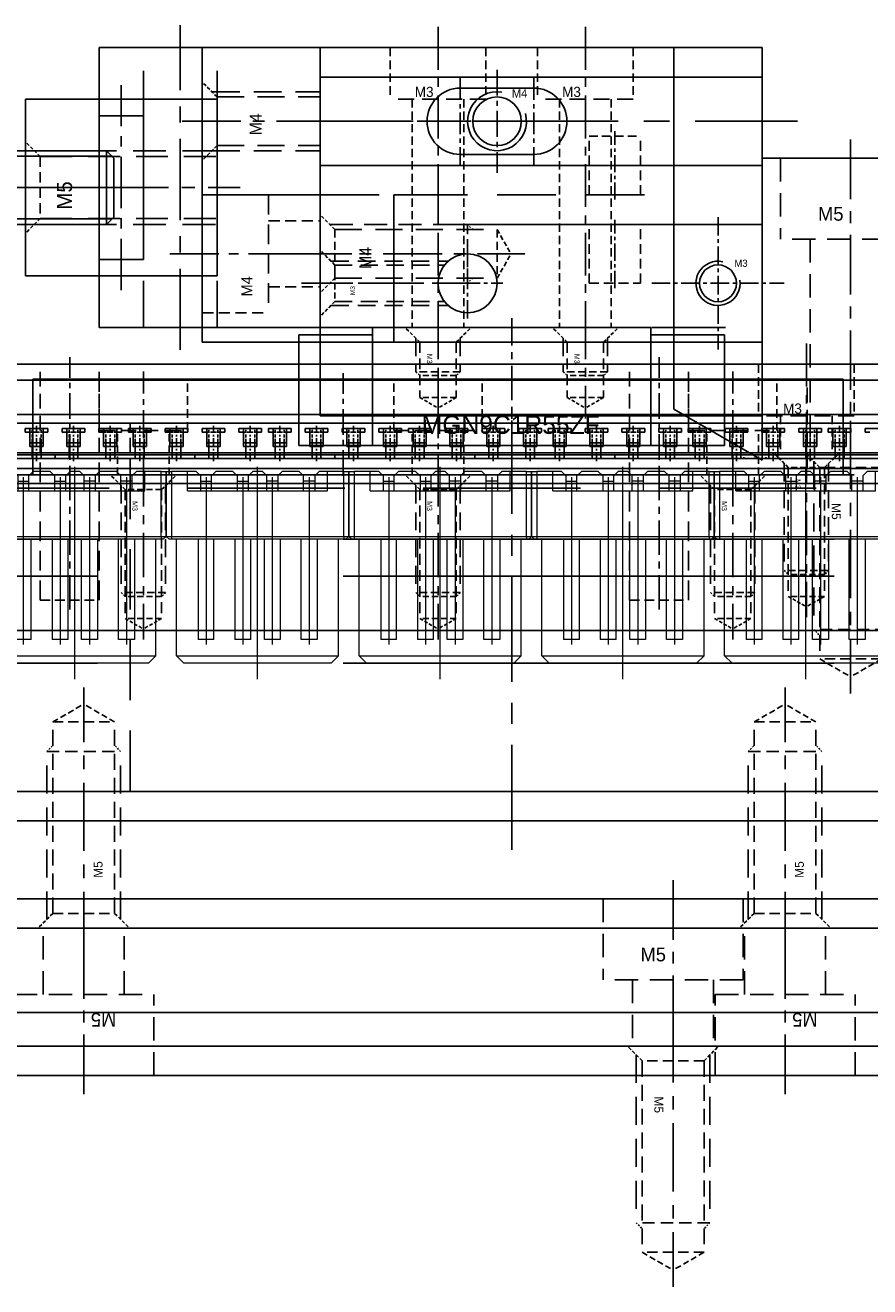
# Model space of a CAD drawing. Header units: millimetres. Extents: x -1657 to 8845, y -11980 to 3013.
# Tile 7 of 256: x 175 to 232, y -953 to -867. Entities that reach past the tile are written whole.
import ezdxf

# ---------------------------------------------------------------- set-up
doc = ezdxf.new("R2010")
doc.units = ezdxf.units.MM
doc.linetypes.add('CENTER', pattern=[2, 1.25, -0.25, 0.25, -0.25])
doc.linetypes.add('DASHED', pattern=[0.75, 0.5, -0.25])
for name, color, linetype in [('01', 6, 'Continuous'), ('图层1', 5, 'Continuous'), ('图层10', 192, 'Continuous'), ('图层14', 143, 'Continuous'), ('图层16', 81, 'Continuous'), ('图层19', 51, 'Continuous'), ('图层37', 21, 'Continuous'), ('图层4', 241, 'Continuous'), ('图层41', 110, 'Continuous'), ('图层42', 174, 'Continuous'), ('图层43', 223, 'Continuous'), ('图层44', 120, 'Continuous'), ('图层45', 74, 'Continuous'), ('图层47', 197, 'Continuous'), ('图层48', 244, 'Continuous'), ('图层5', 111, 'Continuous'), ('图层8', 201, 'Continuous'), ('错位', 252, 'Continuous'), ('错位线轨', 251, 'Continuous')]:
    doc.layers.add(name, color=color, linetype=linetype)

# ---------------------------------------------------------------- blocks, each defined once
blk = doc.blocks.new('90C6')
at = {"color": 1, "lineweight": 9, "ltscale": 0.03}
for p, q in [((-3.875, -13.445), (-3.875, 0.976)), ((-7.375, 0.266), (-7.375, -11.093)), ((-4.875, 0.266), (-4.875, -11.093)), ((-2.875, 0.266), (-2.875, -11.093)), ((-0.375, 0.266), (-0.375, -11.093))]:
    blk.add_line(p, q, dxfattribs=at)
at = {"color": 7, "linetype": 'Continuous', "lineweight": 15}
for p, q in [((-10.075, 0.65), (-9.725, 0.65)), ((-10.075, -3.75), (-10.075, 0.65)), ((-8.625, 0.65), (-9.725, 0.65)), ((-9.725, 0.65), (-9.725, -3.75)), ((-8.05, 0.65), (-8.625, 0.65)), ((-8.625, -0.65), (-8.625, 0.65)), ((-7.75, 0.35), (-8.05, 0.65)), ((-7.75, 0.35), (-7.75, -0.65)), ((-7.75, 0), (-7, 0)), ((-6.7, 0.65), (-7, 0.35)), ((-7, -0.65), (-7, 0.35)), ((-5.55, 0.65), (-6.7, 0.65)), ((-5.25, 0.35), (-5.55, 0.65)), ((-5.25, 0.35), (-5.25, -0.65)), ((-5.25, 0), (-4.5, 0)), ((-4.2, 0.65), (-4.5, 0.35)), ((-4.5, -0.65), (-4.5, 0.35)), ((-3.55, 0.65), (-4.2, 0.65)), ((-3.25, 0.35), (-3.55, 0.65)), ((-3.25, -0.65), (-3.25, 0.35)), ((-2.5, 0), (-3.25, 0)), ((-2.2, 0.65), (-2.5, 0.35)), ((-2.5, 0.35), (-2.5, -0.65)), ((-1.05, 0.65), (-2.2, 0.65)), ((-0.75, 0.35), (-1.05, 0.65)), ((-0.75, -0.65), (-0.75, 0.35)), ((0, 0), (-0.75, 0)), ((0.3, 0.65), (0, 0.35)), ((0, 0.35), (0, -0.65)), ((0.875, 0.65), (0.3, 0.65)), ((0.875, -0.65), (0.875, 0.65)), ((1.975, 0.65), (0.875, 0.65)), ((1.975, 0.65), (2.325, 0.65)), ((1.975, -3.75), (1.975, 0.65)), ((2.325, 0.65), (2.325, -3.75)), ((-8.625, -0.65), (0.875, -0.65)), ((-10.075, -3.75), (-9.875, -3.95)), ((-10.075, -3.75), (-9.725, -3.75)), ((-9.725, -3.95), (-9.875, -3.95)), ((-9.725, -3.75), (-9.725, -3.95)), ((-9.725, -3.75), (1.975, -3.75)), ((1.975, -3.95), (-9.725, -3.95)), ((-9.375, -11.85), (-9.375, -3.95)), ((-7.915, -3.95), (-7.915, -10.75)), ((-6.835, -10.75), (-6.835, -3.95)), ((-5.415, -3.95), (-5.415, -10.75)), ((-4.335, -10.75), (-4.335, -3.95)), ((-3.415, -10.75), (-3.415, -3.95)), ((-2.335, -3.95), (-2.335, -10.75)), ((-0.915, -10.75), (-0.915, -3.95)), ((0.165, -3.95), (0.165, -10.75)), ((1.625, -11.85), (1.625, -3.95)), ((1.975, -3.75), (1.975, -3.95)), ((1.975, -3.75), (2.325, -3.75)), ((2.125, -3.95), (1.975, -3.95)), ((2.325, -3.75), (2.125, -3.95)), ((-6.835, -10.75), (-7.915, -10.75)), ((-4.335, -10.75), (-5.415, -10.75)), ((-2.335, -10.75), (-3.415, -10.75)), ((0.165, -10.75), (-0.915, -10.75)), ((-8.875, -12.35), (-9.375, -11.85)), ((-9.375, -11.85), (1.625, -11.85)), ((1.125, -12.35), (1.625, -11.85)), ((1.125, -12.35), (-8.875, -12.35))]:
    blk.add_line(p, q, dxfattribs=at)
blk = doc.blocks.new('D3C3')
at = {"layer": '图层5', "color": 1, "linetype": 'CENTER', "ltscale": 3.238837}
blk.add_line((-2.75, -6.762), (-2.75, 6.107), dxfattribs=at)
at = {"layer": '图层5', "color": 4, "linetype": 'DASHED', "ltscale": 3.166667}
for p, q in [((-5.5, 0), (-5.5, 4.5)), ((0, 0), (0, 4.5)), ((-7.5, -5.5), (-7.5, 0)), ((-7.5, 0), (2, 0)), ((2, -5.5), (2, 0))]:
    blk.add_line(p, q, dxfattribs=at)
at = {"layer": '图层5', "ltscale": 3}
blk.add_text('M5', height=0.93, rotation=180, dxfattribs=at).set_placement((-0.539, -1.25))
blk = doc.blocks.new('5F')
at = {"color": 4, "linetype": 'DASHED', "ltscale": 0.471405}
for p, q in [((1, 2.1), (0, 3.1)), ((1, -2.1), (0, -3.1))]:
    blk.add_line(p, q, dxfattribs=at)
at = {"color": 4, "linetype": 'DASHED', "ltscale": 3.8}
for p, q in [((0.6, 2.5), (12, 2.5)), ((0.6, -2.5), (12, -2.5))]:
    blk.add_line(p, q, dxfattribs=at)
at = {"color": 4, "linetype": 'DASHED', "ltscale": 1.4}
for p, q in [((1, 2.1), (1, -2.1)), ((14, 2.1), (14, -2.1))]:
    blk.add_line(p, q, dxfattribs=at)
at = {"color": 4, "linetype": 'DASHED', "ltscale": 2.166667}
for p, q in [((1, 2.1), (14, 2.1)), ((1, -2.1), (14, -2.1))]:
    blk.add_line(p, q, dxfattribs=at)
at = {"color": 4, "linetype": 'DASHED', "ltscale": 0.188562}
for p, q in [((12, 2.5), (12.4, 2.1)), ((12, -2.5), (12.4, -2.1))]:
    blk.add_line(p, q, dxfattribs=at)
at = {"color": 4, "linetype": 'DASHED', "ltscale": 1.666667}
blk.add_line((12, 2.5), (12, -2.5), dxfattribs=at)
at = {"color": 4, "linetype": 'DASHED', "ltscale": 0.80829}
for p in [(14, 2.1), (14, -2.1)]:
    blk.add_line(p, (15.212, 0), dxfattribs=at)
at = {"color": 1, "linetype": 'CENTER', "ltscale": 3.699214}
blk.add_line((-2.156, 0), (16.34, 0), dxfattribs=at)
blk.add_text('M5', height=0.6063).set_placement((3.422, -1.275))
blk = doc.blocks.new('DA48')
at = {"layer": '图层5', "color": 1, "linetype": 'CENTER', "ltscale": 3.238837}
blk.add_line((2.75, 6.762), (2.75, -6.107), dxfattribs=at)
at = {"layer": '图层5', "color": 4, "linetype": 'DASHED', "ltscale": 3.166667}
for p, q in [((-2, 5.5), (-2, 0)), ((7.5, 5.5), (7.5, 0)), ((7.5, 0), (-2, 0)), ((0, 0), (0, -4.5)), ((5.5, 0), (5.5, -4.5))]:
    blk.add_line(p, q, dxfattribs=at)
at = {"layer": '图层5', "ltscale": 3}
blk.add_text('M5', height=0.93, dxfattribs=at).set_placement((0.539, 1.25))
blk = doc.blocks.new('127A4')
at = {"layer": '图层37', "color": 1, "linetype": 'CENTER', "ltscale": 2.329099}
blk.add_line((-3.25, 4.911), (-3.25, -4.116), dxfattribs=at)
at = {"layer": '图层37', "color": 4, "linetype": 'DASHED', "ltscale": 1.166667}
for p, q in [((-6.5, 3.5), (-6.5, 0)), ((0, 3.5), (0, 0))]:
    blk.add_line(p, q, dxfattribs=at)
at = {"layer": '图层37', "color": 4, "linetype": 'DASHED', "ltscale": 2.166667}
blk.add_line((0, 0), (-6.5, 0), dxfattribs=at)
at = {"layer": '图层37', "color": 4, "linetype": 'DASHED', "ltscale": 1.125}
for p, q in [((-5, 0), (-5, -2.5)), ((-1.5, 0), (-1.5, -2.5))]:
    blk.add_line(p, q, dxfattribs=at)
at = {"layer": '图层37', "linetype": 'DASHED', "ltscale": 3}
blk.add_text('M3', height=0.6863, dxfattribs=at).set_placement((-4.832, 0.154))
blk = doc.blocks.new('3F')
at = {"color": 4, "linetype": 'DASHED', "ltscale": 0.471405}
for p, q in [((1, 1.237), (0, 2.237)), ((1, -1.237), (0, -2.237))]:
    blk.add_line(p, q, dxfattribs=at)
at = {"color": 4, "linetype": 'DASHED', "ltscale": 2.420833}
for p, q in [((0.738, 1.5), (8, 1.5)), ((0.738, -1.5), (8, -1.5))]:
    blk.add_line(p, q, dxfattribs=at)
at = {"color": 4, "linetype": 'DASHED', "ltscale": 1.458333}
for p, q in [((1, 1.237), (9.75, 1.237)), ((1, -1.237), (9.75, -1.237))]:
    blk.add_line(p, q, dxfattribs=at)
at = {"color": 4, "linetype": 'DASHED', "ltscale": 0.825}
for p, q in [((1, 1.237), (1, -1.237)), ((8.262, 1.237), (8.262, -1.237)), ((9.75, 1.237), (9.75, -1.237))]:
    blk.add_line(p, q, dxfattribs=at)
at = {"color": 4, "linetype": 'DASHED', "ltscale": 0.123744}
for p, q in [((8, 1.5), (8.262, 1.237)), ((8, -1.5), (8.262, -1.237))]:
    blk.add_line(p, q, dxfattribs=at)
at = {"color": 4, "linetype": 'DASHED'}
blk.add_line((8, 1.5), (8, -1.5), dxfattribs=at)
at = {"color": 4, "linetype": 'DASHED', "ltscale": 0.476314}
for p in [(9.75, 1.237), (9.75, -1.237)]:
    blk.add_line(p, (10.464, 0), dxfattribs=at)
at = {"color": 1, "linetype": 'CENTER', "ltscale": 2.408031}
blk.add_line((-0.867, 0), (11.173, 0), dxfattribs=at)
at = {"linetype": 'DASHED'}
blk.add_text('M3', height=0.3465, dxfattribs=at).set_placement((1.789, -0.745))
blk = doc.blocks.new('10B61')
at = {"layer": '01', "ltscale": 0.625}
for p, q in [((-7, -0.25), (-7, 0)), ((-7, 0), (-5.46, 0)), ((-6.68, -1.225), (-6.68, 0)), ((-5.78, -1.225), (-5.78, 0)), ((-5.46, -0.25), (-5.46, 0)), ((-4.5, 0), (-2.96, 0)), ((-4.5, -0.25), (-4.5, 0)), ((-4.18, -1.225), (-4.18, 0)), ((-3.28, -1.225), (-3.28, 0)), ((-2.96, -0.25), (-2.96, 0)), ((-2.5, -0.25), (-2.5, 0)), ((-2.5, 0), (-0.96, 0)), ((-2.18, -1.225), (-2.18, 0)), ((-1.28, -1.225), (-1.28, 0)), ((-0.96, -0.25), (-0.96, 0)), ((0, 0), (1.54, 0)), ((0, -0.25), (0, 0)), ((0.32, -1.225), (0.32, 0)), ((1.22, -1.225), (1.22, 0)), ((1.54, -0.25), (1.54, 0)), ((-7, -0.25), (-6.68, -0.25)), ((-5.78, -0.25), (-5.46, -0.25)), ((-4.5, -0.25), (-4.18, -0.25)), ((-3.28, -0.25), (-2.96, -0.25)), ((-2.5, -0.25), (-2.18, -0.25)), ((-1.28, -0.25), (-0.96, -0.25)), ((0, -0.25), (0.32, -0.25)), ((1.22, -0.25), (1.54, -0.25)), ((-6.68, -0.975), (-5.78, -0.975)), ((-6.68, -1.225), (-5.78, -1.225)), ((-6.53, -2.05), (-6.53, -1.225)), ((-5.93, -2.05), (-5.93, -1.225)), ((-4.18, -0.975), (-3.28, -0.975)), ((-4.18, -1.225), (-3.28, -1.225)), ((-4.03, -2.05), (-4.03, -1.225)), ((-3.43, -2.05), (-3.43, -1.225)), ((-2.18, -0.975), (-1.28, -0.975)), ((-2.18, -1.225), (-1.28, -1.225)), ((-2.03, -2.05), (-2.03, -1.225)), ((-1.43, -2.05), (-1.43, -1.225)), ((0.32, -0.975), (1.22, -0.975)), ((0.32, -1.225), (1.22, -1.225)), ((0.47, -2.05), (0.47, -1.225)), ((1.07, -2.05), (1.07, -1.225)), ((-7.48, -1.8), (2.02, -1.8)), ((-7.48, -2.05), (-7.48, -1.8)), ((-7.48, -2.05), (2.02, -2.05)), ((2.02, -2.05), (2.02, -1.8))]:
    blk.add_line(p, q, dxfattribs=at)
at = {"layer": '01', "color": 4, "linetype": 'DASHED', "ltscale": 0.408298}
for p, q in [((-6.53, -1.225), (-6.53, 0)), ((-5.93, -1.225), (-5.93, 0)), ((-4.03, -1.225), (-4.03, 0)), ((-3.43, -1.225), (-3.43, 0)), ((-2.03, -1.225), (-2.03, 0)), ((-1.43, -1.225), (-1.43, 0)), ((0.47, -1.225), (0.47, 0)), ((1.07, -1.225), (1.07, 0))]:
    blk.add_line(p, q, dxfattribs=at)
at = {"layer": '01', "color": 1, "linetype": 'CENTER', "ltscale": 0.4756}
for p, q in [((-6.233, -2.214), (-6.233, 0.164)), ((-3.733, -2.214), (-3.733, 0.164)), ((-1.733, -2.214), (-1.733, 0.164)), ((0.767, -2.214), (0.767, 0.164))]:
    blk.add_line(p, q, dxfattribs=at)
at = {"layer": '01', "color": 4, "linetype": 'DASHED', "ltscale": 0.3}
for p, q in [((-6.68, -0.25), (-5.78, -0.25)), ((-4.18, -0.25), (-3.28, -0.25)), ((-2.18, -0.25), (-1.28, -0.25)), ((0.32, -0.25), (1.22, -0.25))]:
    blk.add_line(p, q, dxfattribs=at)
blk = doc.blocks.new('12989')
at = {"layer": '01', "ltscale": 0.625}
for p, q in [((-9.77, 2.05), (-8.23, 2.05)), ((-9.77, 1.8), (-9.77, 2.05)), ((-9.77, 1.8), (-9.45, 1.8)), ((-9.45, 0.825), (-9.45, 2.05)), ((-8.55, 0.825), (-8.55, 2.05)), ((-8.55, 1.8), (-8.23, 1.8)), ((-8.23, 1.8), (-8.23, 2.05)), ((-7.27, 1.8), (-7.27, 2.05)), ((-7.27, 2.05), (-5.73, 2.05)), ((-7.27, 1.8), (-6.95, 1.8)), ((-6.95, 0.825), (-6.95, 2.05)), ((-6.05, 0.825), (-6.05, 2.05)), ((-6.05, 1.8), (-5.73, 1.8)), ((-5.73, 1.8), (-5.73, 2.05)), ((-5.27, 2.05), (-3.73, 2.05)), ((-5.27, 1.8), (-5.27, 2.05)), ((-5.27, 1.8), (-4.95, 1.8)), ((-4.95, 0.825), (-4.95, 2.05)), ((-4.05, 0.825), (-4.05, 2.05)), ((-4.05, 1.8), (-3.73, 1.8)), ((-3.73, 1.8), (-3.73, 2.05)), ((-2.77, 1.8), (-2.77, 2.05)), ((-2.77, 2.05), (-1.23, 2.05)), ((-2.77, 1.8), (-2.45, 1.8)), ((-2.45, 0.825), (-2.45, 2.05)), ((-1.55, 0.825), (-1.55, 2.05)), ((-1.55, 1.8), (-1.23, 1.8)), ((-1.23, 1.8), (-1.23, 2.05)), ((-0.27, 2.05), (1.27, 2.05)), ((-0.27, 1.8), (-0.27, 2.05)), ((-0.27, 1.8), (0.05, 1.8)), ((0.05, 0.825), (0.05, 2.05)), ((0.95, 0.825), (0.95, 2.05)), ((0.95, 1.8), (1.27, 1.8)), ((1.27, 1.8), (1.27, 2.05)), ((2.23, 1.8), (2.23, 2.05)), ((2.23, 2.05), (3.77, 2.05)), ((2.23, 1.8), (2.55, 1.8)), ((2.55, 0.825), (2.55, 2.05)), ((3.45, 0.825), (3.45, 2.05)), ((3.45, 1.8), (3.77, 1.8)), ((3.77, 1.8), (3.77, 2.05)), ((4.23, 2.05), (5.77, 2.05)), ((4.23, 1.8), (4.23, 2.05)), ((4.23, 1.8), (4.55, 1.8)), ((4.55, 0.825), (4.55, 2.05)), ((5.45, 0.825), (5.45, 2.05)), ((5.45, 1.8), (5.77, 1.8)), ((5.77, 1.8), (5.77, 2.05)), ((6.73, 1.8), (6.73, 2.05)), ((6.73, 2.05), (8.27, 2.05)), ((6.73, 1.8), (7.05, 1.8)), ((-9.45, 1.075), (-8.55, 1.075)), ((-6.95, 1.075), (-6.05, 1.075)), ((-4.95, 1.075), (-4.05, 1.075)), ((-2.45, 1.075), (-1.55, 1.075)), ((0.05, 1.075), (0.95, 1.075)), ((2.55, 1.075), (3.45, 1.075)), ((4.55, 1.075), (5.45, 1.075)), ((-10.25, 0), (-10.25, 0.25)), ((-10.25, 0.25), (-0.75, 0.25)), ((-10.25, 0), (-0.75, 0)), ((-9.45, 0.825), (-8.55, 0.825)), ((-9.3, 0), (-9.3, 0.825)), ((-8.7, 0), (-8.7, 0.825)), ((-6.95, 0.825), (-6.05, 0.825)), ((-6.8, 0), (-6.8, 0.825)), ((-6.2, 0), (-6.2, 0.825)), ((-4.95, 0.825), (-4.05, 0.825)), ((-4.8, 0), (-4.8, 0.825)), ((-4.2, 0), (-4.2, 0.825)), ((-2.45, 0.825), (-1.55, 0.825)), ((-2.3, 0), (-2.3, 0.825)), ((-1.7, 0), (-1.7, 0.825)), ((-0.75, 0.25), (8.75, 0.25)), ((-0.75, 0), (8.75, 0)), ((0.05, 0.825), (0.95, 0.825)), ((0.2, 0), (0.2, 0.825)), ((0.8, 0), (0.8, 0.825)), ((2.55, 0.825), (3.45, 0.825)), ((2.7, 0), (2.7, 0.825)), ((3.3, 0), (3.3, 0.825)), ((4.55, 0.825), (5.45, 0.825)), ((4.7, 0), (4.7, 0.825)), ((5.3, 0), (5.3, 0.825))]:
    blk.add_line(p, q, dxfattribs=at)
at = {"layer": '01', "color": 4, "linetype": 'DASHED', "ltscale": 0.3}
for p, q in [((-9.45, 1.8), (-8.55, 1.8)), ((-6.95, 1.8), (-6.05, 1.8)), ((-4.95, 1.8), (-4.05, 1.8)), ((-2.45, 1.8), (-1.55, 1.8)), ((0.05, 1.8), (0.95, 1.8)), ((2.55, 1.8), (3.45, 1.8)), ((4.55, 1.8), (5.45, 1.8))]:
    blk.add_line(p, q, dxfattribs=at)
at = {"layer": '01', "color": 4, "linetype": 'DASHED', "ltscale": 0.408298}
for p, q in [((-9.3, 0.825), (-9.3, 2.05)), ((-8.7, 0.825), (-8.7, 2.05)), ((-6.8, 0.825), (-6.8, 2.05)), ((-6.2, 0.825), (-6.2, 2.05)), ((-4.8, 0.825), (-4.8, 2.05)), ((-4.2, 0.825), (-4.2, 2.05)), ((-2.3, 0.825), (-2.3, 2.05)), ((-1.7, 0.825), (-1.7, 2.05)), ((0.2, 0.825), (0.2, 2.05)), ((0.8, 0.825), (0.8, 2.05)), ((2.7, 0.825), (2.7, 2.05)), ((3.3, 0.825), (3.3, 2.05)), ((4.7, 0.825), (4.7, 2.05)), ((5.3, 0.825), (5.3, 2.05))]:
    blk.add_line(p, q, dxfattribs=at)
at = {"layer": '01', "color": 1, "linetype": 'CENTER', "ltscale": 0.4756}
for p, q in [((-9.003, -0.164), (-9.003, 2.214)), ((-6.503, -0.164), (-6.503, 2.214)), ((-4.503, -0.164), (-4.503, 2.214)), ((-2.003, -0.164), (-2.003, 2.214)), ((0.497, -0.164), (0.497, 2.214)), ((2.997, -0.164), (2.997, 2.214)), ((4.997, -0.164), (4.997, 2.214))]:
    blk.add_line(p, q, dxfattribs=at)
at = {"layer": '01', "color": 4, "linetype": 'DASHED', "ltscale": 0.083333}
for p, q in [((-1.5, 0), (-1.5, 0.25)), ((0, 0), (0, 0.25))]:
    blk.add_line(p, q, dxfattribs=at)
at = {"layer": '01', "color": 1, "linetype": 'CENTER', "ltscale": 0.058}
blk.add_line((-0.75, -0.02), (-0.75, 0.27), dxfattribs=at)
blk.add_line((-0.75, -0.02), (-0.75, 0.27), dxfattribs=at)
at = {"layer": '01', "ltscale": 0.625}
for p in [(-50.27, 2.05), (-40.77, 2.05), (-31.27, 2.05), (-21.77, 2.05), (-12.27, 2.05)]:
    blk.add_blockref('10B61', p, dxfattribs=at)
blk = doc.blocks.new('3C')
at = {"color": 1, "linetype": 'CENTER'}
for p, q in [((0, 4.5), (0, -4.5)), ((-4.5, 0), (4.5, 0))]:
    blk.add_line(p, q, dxfattribs=at)
blk.add_circle((0, 0), 1.25)
at = {"color": 2, "linetype": 'Continuous'}
blk.add_arc((0, 0), 1.5, 77.28966, 8.58276, dxfattribs=at)
blk.add_text('M3', height=0.4838).set_placement((1.112, 1.118))
blk = doc.blocks.new('12B73')
at = {"layer": '图层42', "color": 4, "linetype": 'DASHED', "ltscale": 0.471405}
for p, q in [((0, 0), (-1, 1)), ((0, -2.475), (-1, -3.475))]:
    blk.add_line(p, q, dxfattribs=at)
at = {"layer": '图层42', "color": 4, "linetype": 'DASHED', "ltscale": 2.420833}
for p, q in [((-0.262, 0.262), (7.677, 0.262)), ((-0.262, -2.737), (7.677, -2.737))]:
    blk.add_line(p, q, dxfattribs=at)
at = {"layer": '图层42', "color": 4, "linetype": 'DASHED', "ltscale": 0.825}
blk.add_line((0, 0), (0, -2.475), dxfattribs=at)
at = {"layer": '图层42', "color": 4, "linetype": 'DASHED', "ltscale": 2.333333}
for p, q in [((0, 0), (7.429, 0)), ((0, -2.475), (7.429, -2.475))]:
    blk.add_line(p, q, dxfattribs=at)
at = {"layer": '图层42', "color": 1, "linetype": 'CENTER', "ltscale": 2.55}
blk.add_line((-2.258, -1.237), (8.786, -1.237), dxfattribs=at)
at = {"layer": '图层42'}
blk.add_text('M3', height=0.3257, rotation=90, dxfattribs=at).set_placement((1.366, -2.048))
blk = doc.blocks.new('42795')
at = {"layer": '错位线轨', "color": 1, "linetype": 'CENTER', "ltscale": 1.508}
for p, q in [((7.5, -0.52), (7.5, 7.02)), ((27.5, -0.52), (27.5, 7.02)), ((47.5, -0.52), (47.5, 7.02))]:
    blk.add_line(p, q, dxfattribs=at)
at = {"layer": '错位线轨', "ltscale": 1.5}
for p, q in [((0, 6.5), (55, 6.5)), ((0, 0), (0, 6.5)), ((55, 0), (55, 6.5)), ((0, 0), (55, 0))]:
    blk.add_line(p, q, dxfattribs=at)
at = {"layer": '错位线轨', "color": 4, "linetype": 'DASHED', "ltscale": 1.166667}
for p, q in [((4.5, 3), (4.5, 6.5)), ((10.5, 3), (10.5, 6.5)), ((24.5, 3), (24.5, 6.5)), ((30.5, 3), (30.5, 6.5)), ((44.5, 3), (44.5, 6.5)), ((50.5, 3), (50.5, 6.5))]:
    blk.add_line(p, q, dxfattribs=at)
at = {"layer": '错位线轨', "color": 4, "linetype": 'DASHED', "ltscale": 2}
for p, q in [((4.5, 3), (10.5, 3)), ((24.5, 3), (30.5, 3)), ((44.5, 3), (50.5, 3))]:
    blk.add_line(p, q, dxfattribs=at)
at = {"layer": '错位线轨', "color": 4, "linetype": 'DASHED'}
for p, q in [((5.75, 0), (5.75, 3)), ((9.25, 0), (9.25, 3)), ((25.75, 0), (25.75, 3)), ((29.25, 0), (29.25, 3)), ((45.75, 0), (45.75, 3)), ((49.25, 0), (49.25, 3))]:
    blk.add_line(p, q, dxfattribs=at)
blk = doc.blocks.new('4E14F')
at = {"layer": '错位线轨', "color": 1, "linetype": 'CENTER', "ltscale": 2.408031}
blk.add_line((-1.237, 1.867), (-1.237, -5.173), dxfattribs=at)
at = {"layer": '错位线轨', "color": 4, "linetype": 'DASHED', "ltscale": 0.471405}
for p, q in [((-2.475, 0), (-3.475, 1)), ((0, 0), (1, 1))]:
    blk.add_line(p, q, dxfattribs=at)
at = {"layer": '错位线轨', "color": 4, "linetype": 'DASHED', "ltscale": 2.420833}
for p, q in [((-2.737, 0.262), (-2.737, -2)), ((0.262, 0.262), (0.262, -2))]:
    blk.add_line(p, q, dxfattribs=at)
at = {"layer": '错位线轨', "color": 4, "linetype": 'DASHED', "ltscale": 1.458333}
for p, q in [((-2.475, 0), (-2.475, -3.75)), ((0, 0), (0, -3.75))]:
    blk.add_line(p, q, dxfattribs=at)
at = {"layer": '错位线轨', "color": 4, "linetype": 'DASHED', "ltscale": 0.825}
for p, q in [((0, 0), (-2.475, 0)), ((0, -2.262), (-2.475, -2.262)), ((0, -3.75), (-2.475, -3.75))]:
    blk.add_line(p, q, dxfattribs=at)
at = {"layer": '错位线轨', "color": 4, "linetype": 'DASHED', "ltscale": 0.123744}
for p, q in [((-2.737, -2), (-2.475, -2.262)), ((0.262, -2), (0, -2.262))]:
    blk.add_line(p, q, dxfattribs=at)
at = {"layer": '错位线轨', "color": 4, "linetype": 'DASHED'}
blk.add_line((0.262, -2), (-2.737, -2), dxfattribs=at)
at = {"layer": '错位线轨', "color": 4, "linetype": 'DASHED', "ltscale": 0.476314}
for p in [(-2.475, -3.75), (0, -3.75)]:
    blk.add_line(p, (-1.237, -4.464), dxfattribs=at)
at = {"layer": '错位线轨', "linetype": 'DASHED'}
blk.add_text('M3', height=0.3465, rotation=270, dxfattribs=at).set_placement((-1.982, -0.789))
blk = doc.blocks.new('44D11')
at = {"layer": '错位线轨', "ltscale": 1.5}
for p, q in [((5, -4.5), (5, 3.5)), ((5, 3.5), (23.9, 3.5)), ((23.9, -4.5), (23.9, 3.5)), ((0, 3), (5, 3)), ((0, -4.5), (0, 3)), ((23.9, 3), (28.9, 3)), ((28.9, -4.5), (28.9, 3)), ((0, -4.5), (28.9, -4.5))]:
    blk.add_line(p, q, dxfattribs=at)
at = {"layer": '错位线轨', "color": 1, "linetype": 'CENTER', "ltscale": 1.856}
blk.add_line((14.45, -5.14), (14.45, 4.14), dxfattribs=at)
at = {"layer": '错位线轨', "color": 4, "linetype": 'DASHED', "ltscale": 9.633333}
blk.add_line((0, 0), (28.9, 0), dxfattribs=at)
at = {"layer": '错位线轨', "ltscale": 1.5}
for p in [(10.687, 2.5), (20.687, 2.5)]:
    blk.add_blockref('4E14F', p, dxfattribs=at)
at = {"layer": '错位线轨', "ltscale": 1.5, "insert": (8.346, -2.474), "char_height": 1.25, "width": 18.22781, "attachment_point": 1}
blk.add_mtext('MGN9C1R55ZF', dxfattribs=at)
blk = doc.blocks.new('13001')
at = {"layer": '图层43', "color": 1, "linetype": 'CENTER', "ltscale": 2.329099}
blk.add_line((-3.25, 4.911), (-3.25, -17.116), dxfattribs=at)
at = {"layer": '图层43', "color": 4, "linetype": 'DASHED', "ltscale": 1.166667}
for p, q in [((-6.5, 3.5), (-6.5, 0)), ((0, 3.5), (0, 0))]:
    blk.add_line(p, q, dxfattribs=at)
at = {"layer": '图层43', "color": 4, "linetype": 'DASHED', "ltscale": 2.166667}
blk.add_line((0, 0), (-6.5, 0), dxfattribs=at)
at = {"layer": '图层43', "color": 4, "linetype": 'DASHED', "ltscale": 1.125}
for p, q in [((-5, 0), (-5, -15.5)), ((-1.5, 0), (-1.5, -15.5))]:
    blk.add_line(p, q, dxfattribs=at)
at = {"layer": '图层43', "linetype": 'DASHED', "ltscale": 3}
blk.add_text('M3', height=0.6863, dxfattribs=at).set_placement((-4.832, 0.154))
blk = doc.blocks.new('13009')
at = {"layer": '图层43', "color": 1, "linetype": 'CENTER', "ltscale": 2.329099}
blk.add_line((-3.25, 4.911), (-3.25, -17.116), dxfattribs=at)
at = {"layer": '图层43', "color": 4, "linetype": 'DASHED', "ltscale": 1.166667}
for p, q in [((-6.5, 3.5), (-6.5, 0)), ((0, 3.5), (0, 0))]:
    blk.add_line(p, q, dxfattribs=at)
at = {"layer": '图层43', "color": 4, "linetype": 'DASHED', "ltscale": 2.166667}
blk.add_line((0, 0), (-6.5, 0), dxfattribs=at)
at = {"layer": '图层43', "color": 4, "linetype": 'DASHED', "ltscale": 1.125}
for p, q in [((-5, 0), (-5, -15.5)), ((-1.5, 0), (-1.5, -15.5))]:
    blk.add_line(p, q, dxfattribs=at)
at = {"layer": '图层43', "linetype": 'DASHED', "ltscale": 3}
blk.add_text('M3', height=0.6863, dxfattribs=at).set_placement((-4.832, 0.154))
blk = doc.blocks.new('4C')
at = {"color": 1, "linetype": 'CENTER', "ltscale": 1.3982}
for p, q in [((0, 3.496), (0, -3.496)), ((-3.496, 0), (3.496, 0))]:
    blk.add_line(p, q, dxfattribs=at)
blk.add_circle((0, 0), 1.65)
at = {"color": 2, "linetype": 'Continuous'}
blk.add_arc((0, 0), 2, 80.74753, 15.05083, dxfattribs=at)
blk.add_text('M4', height=0.5584).set_placement((1.013, 1.613))
blk = doc.blocks.new('13060')
at = {"layer": '图层44', "color": 4, "linetype": 'DASHED', "ltscale": 1.5}
for p, q in [((2.215, 4), (6.715, 4)), ((6.715, 2.25), (10.215, 2.25)), ((6.715, -2.25), (10.215, -2.25)), ((2.215, -4), (6.715, -4))]:
    blk.add_line(p, q, dxfattribs=at)
at = {"layer": '图层44', "color": 4, "linetype": 'DASHED', "ltscale": 2.666667}
blk.add_line((6.715, 4), (6.715, -4), dxfattribs=at)
at = {"layer": '图层44', "color": 1, "linetype": 'CENTER', "ltscale": 2.671598}
blk.add_line((0, 0), (12.358, 0), dxfattribs=at)
at = {"layer": '图层44'}
blk.add_text('M4', height=0.743, rotation=90, dxfattribs=at).set_placement((5.607, -2.897))
blk = doc.blocks.new('13075')
at = {"layer": '图层44', "color": 4, "linetype": 'DASHED', "ltscale": 0.471405}
for p, q in [((0, 0), (-1, 1)), ((0, -3.3), (-1, -4.3))]:
    blk.add_line(p, q, dxfattribs=at)
at = {"layer": '图层44', "color": 4, "linetype": 'DASHED', "ltscale": 3.783333}
for p, q in [((-0.35, 0.35), (7, 0.35)), ((-0.35, -3.65), (7, -3.65))]:
    blk.add_line(p, q, dxfattribs=at)
at = {"layer": '图层44', "color": 4, "linetype": 'DASHED', "ltscale": 1.1}
blk.add_line((0, 0), (0, -3.3), dxfattribs=at)
at = {"layer": '图层44', "color": 4, "linetype": 'DASHED', "ltscale": 3.666667}
for p, q in [((0, 0), (7, 0)), ((0, -3.3), (7, -3.3))]:
    blk.add_line(p, q, dxfattribs=at)
at = {"layer": '图层44', "color": 1, "linetype": 'CENTER', "ltscale": 3.2}
blk.add_line((-2.376, -1.65), (8.549, -1.65), dxfattribs=at)
at = {"layer": '图层44'}
blk.add_text('M4', height=0.8143, rotation=90, dxfattribs=at).set_placement((3.017, -2.614))
blk = doc.blocks.new('1310C')
at = {"layer": '错位'}
for p, q in [((-27, 10), (-82, 10)), ((-82, 10), (-82, -10)), ((-27, 10), (-27, -10)), ((-34, 7.333), (-34, 8.917)), ((-35.333, 6), (-36.917, 6)), ((-33.333, 6), (-34.667, 6)), ((-34, 6.667), (-34, 5.333)), ((-32.667, 6), (-31.083, 6)), ((-72, 2.833), (-72, 4.667)), ((-34, 4.667), (-34, 3.083)), ((-12, 3.95), (-11.614, 4.619)), ((-11.614, 4.619), (-8.386, 4.619)), ((-8, 3.95), (-8.386, 4.619)), ((-12, -3.95), (-12, 3.95)), ((-8, -3.95), (-8, 3.95)), ((-72, 2.167), (-72, 0.833)), ((-13.5, 2.5), (-27, 2.5)), ((-14, 2.5), (-14, -2.5)), ((-13.5, -2.5), (-13.5, 2.5)), ((-12, 2.45), (-13.5, 2.45)), ((-12, -2.5), (-12, 2.5)), ((-12, 2.5), (-12, 2.5)), ((-12, 2.125), (-12, 2.125)), ((-11.614, 2.309), (-8.386, 2.309)), ((-8, 2.5), (-1.5, 2.5)), ((-8, 2.125), (-1.125, 2.125)), ((-1.5, 2.5), (-1.5, -2.5)), ((-1, 2), (-1.5, 2.5)), ((-1, -2), (-1, 2)), ((-75.667, 1.5), (-73.833, 1.5)), ((-73.333, 1.5), (-75.167, 1.5)), ((-71.333, 1.5), (-72.667, 1.5)), ((-41.5, -0.167), (-41.5, 1.667)), ((0, 0), (-82.819, 0)), ((-72, 0.167), (-72, -1.667)), ((-41.5, -0.833), (-41.5, -2.167)), ((-42.833, -1.5), (-44.667, -1.5)), ((-40.833, -1.5), (-42.167, -1.5)), ((-40.167, -1.5), (-38.333, -1.5)), ((-13.5, -2.5), (-27, -2.5)), ((-12, -2.45), (-13.5, -2.45)), ((-12, -2.125), (-12, -2.125)), ((-12, -2.5), (-12, -2.5)), ((-11.614, -2.309), (-8.386, -2.309)), ((-1.125, -2.125), (-8, -2.125)), ((-1.5, -2.5), (-8, -2.5)), ((-1.5, -2.5), (-1, -2)), ((-41.5, -2.833), (-41.5, -4.667)), ((-34, -4.667), (-34, -3.083)), ((-12, -3.95), (-11.614, -4.619)), ((-8, -3.95), (-8.386, -4.619)), ((-11.614, -4.619), (-8.386, -4.619)), ((-34, -5.333), (-34, -6.667)), ((-35.333, -6), (-36.917, -6)), ((-33.333, -6), (-34.667, -6)), ((-32.667, -6), (-31.083, -6)), ((-34, -7.333), (-34, -8.917)), ((-27, -10), (-82, -10))]:
    blk.add_line(p, q, dxfattribs=at)
for centre, radius in [((-34, 6), 2.25), ((-72, 1.5), 2.125), ((-72, 1.5), 0.5), ((-41.5, -1.5), 2.125), ((-41.5, -1.5), 0.5), ((-34, -6), 2.25)]:
    blk.add_circle(centre, radius, dxfattribs=at)
for centre, radius, start, end in [((-72, 1.5), 2.5, 10, 280), ((-8.049, 4.014), 3.951, 180.93003, 205.55828), ((-11.951, 4.014), 3.951, 334.44172, 359.06997), ((-4.901, 0), 7.099, 161.01584, 198.98416), ((-15.099, 0), 7.099, 341.01584, 18.98416), ((-41.5, -1.5), 2.5, 10, 280), ((-8.049, -4.014), 3.951, 154.44172, 179.06997), ((-11.951, -4.014), 3.951, 0.93003, 25.55828)]:
    blk.add_arc(centre, radius, start, end, dxfattribs=at)
blk.add_text('MD-16X15-S', height=2.5, rotation=180, dxfattribs=at).set_placement((-41.897, 7.843))
blk = doc.blocks.new('1317B')
at = {"layer": '图层45', "color": 4, "linetype": 'DASHED', "ltscale": 0.471405}
for p, q in [((0, 0), (-1, 1)), ((0, -4.2), (-1, -5.2))]:
    blk.add_line(p, q, dxfattribs=at)
at = {"layer": '图层45', "color": 4, "linetype": 'DASHED', "ltscale": 4.466667}
for p, q in [((-0.4, 0.4), (12, 0.4)), ((-0.4, -4.6), (12, -4.6))]:
    blk.add_line(p, q, dxfattribs=at)
at = {"layer": '图层45', "color": 4, "linetype": 'DASHED', "ltscale": 1.4}
blk.add_line((0, 0), (0, -4.2), dxfattribs=at)
at = {"layer": '图层45', "color": 4, "linetype": 'DASHED', "ltscale": 4.333333}
for p, q in [((0, 0), (12, 0)), ((0, -4.2), (12, -4.2))]:
    blk.add_line(p, q, dxfattribs=at)
at = {"layer": '图层45', "color": 1, "linetype": 'CENTER', "ltscale": 3.6}
blk.add_line((-3, -2.1), (13.576, -2.1), dxfattribs=at)
at = {"layer": '图层45'}
blk.add_text('M5', height=1.0315, rotation=90, dxfattribs=at).set_placement((2.161, -3.593))
blk = doc.blocks.new('4F')
at = {"color": 4, "linetype": 'DASHED', "ltscale": 0.471405}
for p, q in [((1, 1.65), (0, 2.65)), ((1, -1.65), (0, -2.65))]:
    blk.add_line(p, q, dxfattribs=at)
at = {"color": 4, "linetype": 'DASHED', "ltscale": 3.116667}
for p, q in [((0.65, 2), (10, 2)), ((0.65, -2), (10, -2))]:
    blk.add_line(p, q, dxfattribs=at)
at = {"color": 4, "linetype": 'DASHED', "ltscale": 0.164992}
for p, q in [((10, 2), (10.35, 1.65)), ((10, -2), (10.35, -1.65))]:
    blk.add_line(p, q, dxfattribs=at)
at = {"color": 4, "linetype": 'DASHED', "ltscale": 1.333333}
blk.add_line((10, 2), (10, -2), dxfattribs=at)
at = {"color": 4, "linetype": 'DASHED', "ltscale": 1.1}
for p, q in [((1, 1.65), (1, -1.65)), ((12, 1.65), (12, -1.65))]:
    blk.add_line(p, q, dxfattribs=at)
at = {"color": 4, "linetype": 'DASHED', "ltscale": 3.666667}
for p, q in [((1, 1.65), (12, 1.65)), ((1, -1.65), (12, -1.65))]:
    blk.add_line(p, q, dxfattribs=at)
at = {"color": 4, "linetype": 'DASHED', "ltscale": 0.635085}
for p in [(12, 1.65), (12, -1.65)]:
    blk.add_line(p, (12.953, 0), dxfattribs=at)
at = {"color": 1, "linetype": 'CENTER', "ltscale": 3.210708}
blk.add_line((-2.156, 0), (13.898, 0), dxfattribs=at)
blk.add_text('M4', height=0.8081, rotation=90).set_placement((3.463, -1.03))
blk = doc.blocks.new('13299')
at = {"layer": '图层48', "color": 1, "linetype": 'CENTER', "ltscale": 3.238837}
blk.add_line((2.75, 6.762), (2.75, -16.107), dxfattribs=at)
at = {"layer": '图层48', "color": 4, "linetype": 'DASHED', "ltscale": 3.166667}
for p, q in [((-2, 5.5), (-2, 0)), ((7.5, 5.5), (7.5, 0)), ((7.5, 0), (-2, 0)), ((0, 0), (0, -14.5)), ((5.5, 0), (5.5, -14.5))]:
    blk.add_line(p, q, dxfattribs=at)
at = {"layer": '图层48', "ltscale": 3}
blk.add_text('M5', height=0.93, dxfattribs=at).set_placement((0.539, 1.25))

msp = doc.modelspace()

# ---------------------------------------------------------------- linework, layer by layer
at = {"layer": '图层1'}
for p, q in [((46.5098, -897.4622), (246.5098, -897.4622)), ((46.5098, -928.6622), (246.5098, -928.6622))]:
    msp.add_line(p, q, dxfattribs=at)
at = {"layer": '图层1', "color": 4, "linetype": 'DASHED', "ltscale": 66.666667}
for p, q in [((46.5098, -902.2622), (246.5098, -902.2622)), ((46.5098, -904.7622), (246.5098, -904.7622)), ((46.5098, -910.6622), (246.5098, -910.6622))]:
    msp.add_line(p, q, dxfattribs=at)
at = {"layer": '图层10', "ltscale": 1.625}
for p, q in [((156.5098, -898.4622), (235.8098, -898.4622)), ((156.5098, -908.4622), (236.5098, -908.4622))]:
    msp.add_line(p, q, dxfattribs=at)
at = {"layer": '图层14', "color": 1, "linetype": 'CENTER', "ltscale": 5.7072}
msp.add_line((207.9598, -923.3502), (207.9598, -894.8142), dxfattribs=at)
at = {"layer": '图层14', "color": 1, "linetype": 'CENTER', "ltscale": 1.856}
for p, q in [((177.9598, -907.0222), (177.9598, -895.7422)), ((217.9598, -907.0222), (217.9598, -895.7422))]:
    msp.add_line(p, q, dxfattribs=at)
at = {"layer": '图层14', "ltscale": 0.625}
for p, q in [((137.9598, -896.3822), (347.4598, -896.3822)), ((137.9598, -896.7822), (265.9598, -896.7822)), ((137.9598, -921.3822), (347.4598, -921.3822))]:
    msp.add_line(p, q, dxfattribs=at)
at = {"layer": '图层14', "color": 4, "linetype": 'DASHED', "ltscale": 2.666667}
for p, q in [((175.9598, -906.3822), (175.9598, -896.3822)), ((179.9598, -906.3822), (179.9598, -896.3822)), ((215.9598, -906.3822), (215.9598, -896.3822)), ((219.9598, -906.3822), (219.9598, -896.3822))]:
    msp.add_line(p, q, dxfattribs=at)
at = {"layer": '图层14', "color": 4, "linetype": 'DASHED', "ltscale": 8.2}
msp.add_line((182.0598, -896.7822), (182.0598, -921.3822), dxfattribs=at)
at = {"layer": '图层14', "color": 4, "linetype": 'DASHED', "ltscale": 23}
msp.add_line((167.9598, -897.8822), (236.9598, -897.8822), dxfattribs=at)
at = {"layer": '图层14', "color": 4, "linetype": 'DASHED', "ltscale": 1.333333}
for p, q in [((175.9598, -906.3822), (179.9598, -906.3822)), ((215.9598, -906.3822), (219.9598, -906.3822))]:
    msp.add_line(p, q, dxfattribs=at)
at = {"layer": '图层16', "ltscale": 0.15}
for p, q in [((137.9598, -893.7822), (265.9598, -893.7822)), ((137.9598, -919.3822), (265.9598, -919.3822))]:
    msp.add_line(p, q, dxfattribs=at)
at = {"layer": '图层16', "color": 4, "linetype": 'DASHED', "ltscale": 21.333333}
for p, q in [((137.9598, -896.7822), (265.9598, -896.7822)), ((137.9598, -898.7822), (265.9598, -898.7822))]:
    msp.add_line(p, q, dxfattribs=at)
at = {"layer": '图层19', "ltscale": 6.25}
for p, q in [((137.9598, -919.3822), (337.9598, -919.3822)), ((137.9598, -934.3822), (337.9598, -934.3822))]:
    msp.add_line(p, q, dxfattribs=at)
at = {"layer": '图层19', "color": 4, "linetype": 'DASHED', "ltscale": 66.666667}
msp.add_line((137.9598, -921.3822), (337.9598, -921.3822), dxfattribs=at)
at = {"layer": '图层37', "ltscale": 0.45}
for p, q in [((157.9598, -890.3822), (237.9598, -890.3822)), ((157.9598, -894.3822), (237.9598, -894.3822)), ((157.9598, -896.3822), (237.9598, -896.3822))]:
    msp.add_line(p, q, dxfattribs=at)
at = {"layer": '图层37', "color": 4, "linetype": 'DASHED', "ltscale": 2}
for p, q in [((175.9598, -896.3822), (175.9598, -890.3822)), ((179.9598, -896.3822), (179.9598, -890.3822)), ((215.9598, -896.3822), (215.9598, -890.3822)), ((219.9598, -896.3822), (219.9598, -890.3822)), ((182.0601, -896.3822), (182.0601, -894.3822))]:
    msp.add_line(p, q, dxfattribs=at)
at = {"layer": '图层37', "color": 1, "linetype": 'CENTER', "ltscale": 1.392}
for p, q in [((177.9598, -896.8622), (177.9598, -889.9022)), ((217.9598, -896.8622), (217.9598, -889.9022)), ((207.9598, -896.8622), (207.9598, -893.5752))]:
    msp.add_line(p, q, dxfattribs=at)
at = {"layer": '图层4'}
for p, q in [((46.5098, -891.4622), (246.5098, -891.4622)), ((46.5098, -897.4622), (246.5098, -897.4622))]:
    msp.add_line(p, q, dxfattribs=at)
at = {"layer": '图层4', "color": 1, "linetype": 'CENTER', "ltscale": 1.392}
msp.add_line((196.5098, -897.9422), (196.5098, -890.9822), dxfattribs=at)
at = {"layer": '图层4', "color": 4, "linetype": 'DASHED', "ltscale": 2}
msp.add_line((228.0098, -897.4622), (228.0098, -891.4622), dxfattribs=at)
at = {"layer": '图层41', "ltscale": 0.45}
for p, q in [((199.9598, -888.8822), (199.9598, -878.8822)), ((199.9598, -878.8822), (202.9598, -878.8822)), ((202.9598, -880.8822), (202.9598, -878.8822)), ((202.9598, -880.8822), (224.9598, -880.8822)), ((224.9598, -896.8822), (224.9598, -880.8822)), ((199.9598, -888.8822), (224.9598, -888.8822)), ((218.9598, -893.4181), (218.9598, -888.8822)), ((218.9598, -893.4181), (224.9598, -896.8822)), ((219.7636, -893.8822), (224.9598, -893.8822))]:
    msp.add_line(p, q, dxfattribs=at)
at = {"layer": '图层41', "color": 4, "linetype": 'DASHED', "ltscale": 1.333333}
for p, q in [((213.2098, -884.8822), (213.2098, -880.8822)), ((216.7098, -884.8822), (216.7098, -880.8822)), ((213.2098, -884.8822), (216.7098, -884.8822))]:
    msp.add_line(p, q, dxfattribs=at)
at = {"layer": '图层41', "color": 1, "linetype": 'CENTER', "ltscale": 0.928}
msp.add_line((214.9598, -885.2022), (214.9598, -880.5622), dxfattribs=at)
at = {"layer": '图层41', "color": 1, "linetype": 'CENTER'}
for p, q in [((204.9598, -887.2822), (204.9598, -882.4822)), ((202.5598, -884.8822), (207.3598, -884.8822))]:
    msp.add_line(p, q, dxfattribs=at)
at = {"layer": '图层41', "ltscale": 0.45}
msp.add_circle((204.9598, -884.8822), 2, dxfattribs=at)
at = {"layer": '图层42'}
for p, q in [((194.9598, -868.8822), (218.9598, -868.8822)), ((194.9598, -888.8822), (194.9598, -868.8822)), ((218.9598, -888.8822), (218.9598, -868.8822)), ((194.9598, -888.8822), (218.9598, -888.8822))]:
    msp.add_line(p, q, dxfattribs=at)
at = {"layer": '图层42', "color": 4, "linetype": 'DASHED', "ltscale": 8}
for p, q in [((194.9598, -870.8822), (218.9598, -870.8822)), ((194.9598, -876.8822), (218.9598, -876.8822)), ((194.9598, -878.8822), (218.9598, -878.8822))]:
    msp.add_line(p, q, dxfattribs=at)
at = {"layer": '图层42', "color": 1, "linetype": 'CENTER', "ltscale": 1.17}
for p, q in [((204.4598, -870.9572), (204.4598, -876.8072)), ((209.4598, -870.9572), (209.4598, -876.8072))]:
    msp.add_line(p, q, dxfattribs=at)
at = {"layer": '图层42', "color": 1, "linetype": 'CENTER', "ltscale": 0.27}
msp.add_line((206.9598, -874.5572), (206.9598, -873.2072), dxfattribs=at)
at = {"layer": '图层42', "color": 1, "linetype": 'CENTER', "ltscale": 2.17}
msp.add_line((212.3848, -873.8822), (201.5348, -873.8822), dxfattribs=at)
at = {"layer": '图层42', "color": 4, "linetype": 'DASHED', "ltscale": 1.166667}
msp.add_line((213.2098, -874.8822), (216.7098, -874.8822), dxfattribs=at)
at = {"layer": '图层42', "color": 4, "linetype": 'DASHED', "ltscale": 1.333333}
for p, q in [((213.2098, -878.8822), (213.2098, -874.8822)), ((216.7098, -878.8822), (216.7098, -874.8822))]:
    msp.add_line(p, q, dxfattribs=at)
at = {"layer": '图层42', "color": 1, "linetype": 'CENTER', "ltscale": 0.928}
msp.add_line((214.9598, -879.2022), (214.9598, -874.5622), dxfattribs=at)
at = {"layer": '图层42', "color": 1, "linetype": 'CENTER'}
for p, q in [((204.9598, -887.2822), (204.9598, -882.4822)), ((202.5598, -884.8822), (207.3598, -884.8822))]:
    msp.add_line(p, q, dxfattribs=at)
at = {"layer": '图层42', "ltscale": 0.875}
msp.add_lwpolyline([(204.4598, -876.1322), (209.4598, -876.1322, 1), (209.4598, -871.6322), (204.4598, -871.6322, 1), (204.4598, -876.1322, 1)], format="xyb", dxfattribs=at)
at = {"layer": '图层42'}
msp.add_circle((204.9598, -884.8822), 2, dxfattribs=at)
at = {"layer": '图层43', "color": 1, "linetype": 'CENTER', "ltscale": 4.408}
msp.add_line((185.4598, -889.4022), (185.4598, -867.3622), dxfattribs=at)
at = {"layer": '图层43', "ltscale": 0.875}
for p, q in [((179.9598, -887.8822), (179.9598, -868.8822)), ((179.9598, -868.8822), (224.9598, -868.8822)), ((194.9598, -893.8822), (194.9598, -868.8822)), ((224.9598, -893.8822), (224.9598, -868.8822)), ((194.9598, -870.8822), (224.9598, -870.8822)), ((194.9598, -876.8822), (224.9598, -876.8822)), ((194.9598, -888.8822), (224.9598, -888.8822))]:
    msp.add_line(p, q, dxfattribs=at)
at = {"layer": '图层43', "color": 4, "linetype": 'DASHED', "ltscale": 6.333333}
for p, q in [((182.9598, -887.8822), (182.9598, -868.8822)), ((187.9598, -887.8822), (187.9598, -868.8822))]:
    msp.add_line(p, q, dxfattribs=at)
at = {"layer": '图层43', "color": 1, "linetype": 'CENTER', "ltscale": 6.96}
msp.add_line((192.5598, -873.8822), (227.3598, -873.8822), dxfattribs=at)
at = {"layer": '图层43', "ltscale": 2.25}
for p, q in [((194.9598, -887.8822), (179.9598, -887.8822)), ((194.9598, -893.8822), (224.9598, -893.8822))]:
    msp.add_line(p, q, dxfattribs=at)
at = {"layer": '图层43', "color": 4, "linetype": 'DASHED', "ltscale": 10}
msp.add_line((194.9598, -887.8822), (224.9598, -887.8822), dxfattribs=at)
at = {"layer": '图层44', "ltscale": 2.25}
for p, q in [((186.9598, -888.8822), (186.9598, -868.8822)), ((186.9598, -868.8822), (194.9598, -868.8822)), ((194.9598, -888.8822), (194.9598, -868.8822)), ((186.9598, -878.8822), (194.9598, -878.8822)), ((186.9598, -888.8822), (194.9598, -888.8822))]:
    msp.add_line(p, q, dxfattribs=at)
at = {"layer": '图层45', "color": 1, "linetype": 'CENTER', "ltscale": 2.784}
msp.add_line((181.4598, -885.3422), (181.4598, -871.4222), dxfattribs=at)
at = {"layer": '图层45', "ltscale": 1.25}
for p, q in [((174.9598, -884.3822), (174.9598, -872.3822)), ((174.9598, -872.3822), (187.9598, -872.3822)), ((187.9598, -884.3822), (187.9598, -872.3822)), ((179.9598, -883.2556), (179.9598, -873.5088)), ((182.9598, -883.2556), (182.9598, -873.5088)), ((174.9598, -884.3822), (187.9598, -884.3822))]:
    msp.add_line(p, q, dxfattribs=at)
at = {"layer": '图层45', "ltscale": 3}
for p, q in [((179.9598, -873.5088), (182.9598, -873.5088)), ((179.9598, -883.2556), (182.9598, -883.2556))]:
    msp.add_line(p, q, dxfattribs=at)
at = {"layer": '图层47', "color": 1, "linetype": 'CENTER'}
for p, q in [((204.9598, -887.2822), (204.9598, -882.4822)), ((202.5598, -884.8822), (207.3598, -884.8822))]:
    msp.add_line(p, q, dxfattribs=at)
at = {"layer": '图层47', "ltscale": 1.125}
msp.add_circle((204.9598, -884.8822), 2, dxfattribs=at)
at = {"layer": '图层48', "ltscale": 2}
for p, q in [((224.9598, -896.3822), (224.9598, -876.3822)), ((224.9598, -876.3822), (236.9598, -876.3822)), ((224.9598, -896.3822), (236.9598, -896.3822))]:
    msp.add_line(p, q, dxfattribs=at)
at = {"layer": '图层48', "color": 4, "linetype": 'DASHED', "ltscale": 4}
msp.add_line((224.9598, -890.3822), (236.9598, -890.3822), dxfattribs=at)
at = {"layer": '图层5'}
for p, q in [((158.9098, -926.6622), (236.5098, -926.6622)), ((158.9098, -938.6622), (278.9098, -938.6622))]:
    msp.add_line(p, q, dxfattribs=at)
at = {"layer": '图层5', "color": 4, "linetype": 'DASHED', "ltscale": 25.866667}
msp.add_line((236.5098, -928.6622), (158.9098, -928.6622), dxfattribs=at)
at = {"layer": '图层5', "color": 4, "linetype": 'DASHED', "ltscale": 40}
msp.add_line((158.9098, -936.6622), (278.9098, -936.6622), dxfattribs=at)
at = {"layer": '图层8', "ltscale": 1.125}
msp.add_line((158.9098, -936.6622), (278.9098, -936.6622), dxfattribs=at)

# ---------------------------------------------------------------- block references
for p in [(182.1848, -898.3122), (194.5848, -898.3122), (206.9848, -898.3122), (219.3848, -898.3122), (231.7848, -898.3122)]:
    msp.add_blockref('90C6', p)
at = {"layer": '01', "ltscale": 0.45}
msp.add_blockref('12989', (225.2123, -896.7822), dxfattribs=at)
at = {"layer": '图层1', "rotation": 90}
for p in [(178.9098, -928.6622), (226.5098, -928.6622)]:
    msp.add_blockref('5F', p, dxfattribs=at)
at = {"layer": '图层14', "ltscale": 2, "rotation": 270}
msp.add_blockref('5F', (230.9598, -896.3822), dxfattribs=at)
at = {"layer": '图层14', "ltscale": 0.45, "rotation": 270}
msp.add_blockref('3F', (227.9598, -896.3822), dxfattribs=at)
at = {"layer": '图层14', "ltscale": 2.25, "rotation": 270}
for p in [(182.9598, -897.8822), (202.9598, -897.8822), (222.9598, -897.8822)]:
    msp.add_blockref('3F', p, dxfattribs=at)
at = {"layer": '图层37', "ltscale": 0.45}
msp.add_blockref('127A4', (231.2098, -893.8822), dxfattribs=at)
at = {"layer": '图层41'}
msp.add_blockref('3C', (221.9598, -884.8822), dxfattribs=at)
at = {"layer": '图层42'}
msp.add_blockref('12B73', (195.9598, -883.6447), dxfattribs=at)
at = {"layer": '图层43', "ltscale": 2.25}
for name, p in [('13009', (206.2098, -872.3822)), ('13001', (216.2098, -872.3822)), ('4C', (206.9598, -873.8822))]:
    msp.add_blockref(name, p, dxfattribs=at)
at = {"layer": '图层43', "ltscale": 1.125}
msp.add_blockref('4F', (194.9598, -882.8822), dxfattribs=at)
at = {"layer": '图层44', "ltscale": 2.25}
for name, p in [('13075', (187.9598, -872.2322)), ('13060', (184.7448, -882.8822))]:
    msp.add_blockref(name, p, dxfattribs=at)
at = {"layer": '图层45', "ltscale": 3}
msp.add_blockref('1317B', (175.9598, -876.2822), dxfattribs=at)
at = {"layer": '图层48', "ltscale": 2}
msp.add_blockref('13299', (228.2098, -881.8822), dxfattribs=at)
at = {"layer": '图层5', "ltscale": 1.125}
msp.add_blockref('DA48', (216.1598, -932.1622), dxfattribs=at)
at = {"layer": '图层5'}
for p in [(181.6598, -933.1622), (229.2598, -933.1622)]:
    msp.add_blockref('D3C3', p, dxfattribs=at)
at = {"layer": '图层8', "ltscale": 1.125, "rotation": 270}
msp.add_blockref('5F', (218.9098, -936.6622), dxfattribs=at)
at = {"layer": '错位', "ltscale": 1.25}
msp.add_blockref('1310C', (181.9598, -878.3822), dxfattribs=at)
at = {"layer": '错位线轨', "ltscale": 1.749311}
msp.add_blockref('44D11', (193.5098, -891.3822), dxfattribs=at)
at = {"layer": '错位线轨', "ltscale": 1.554943}
msp.add_blockref('42795', (175.4598, -897.8822), dxfattribs=at)

doc.saveas('drawing.dxf')
